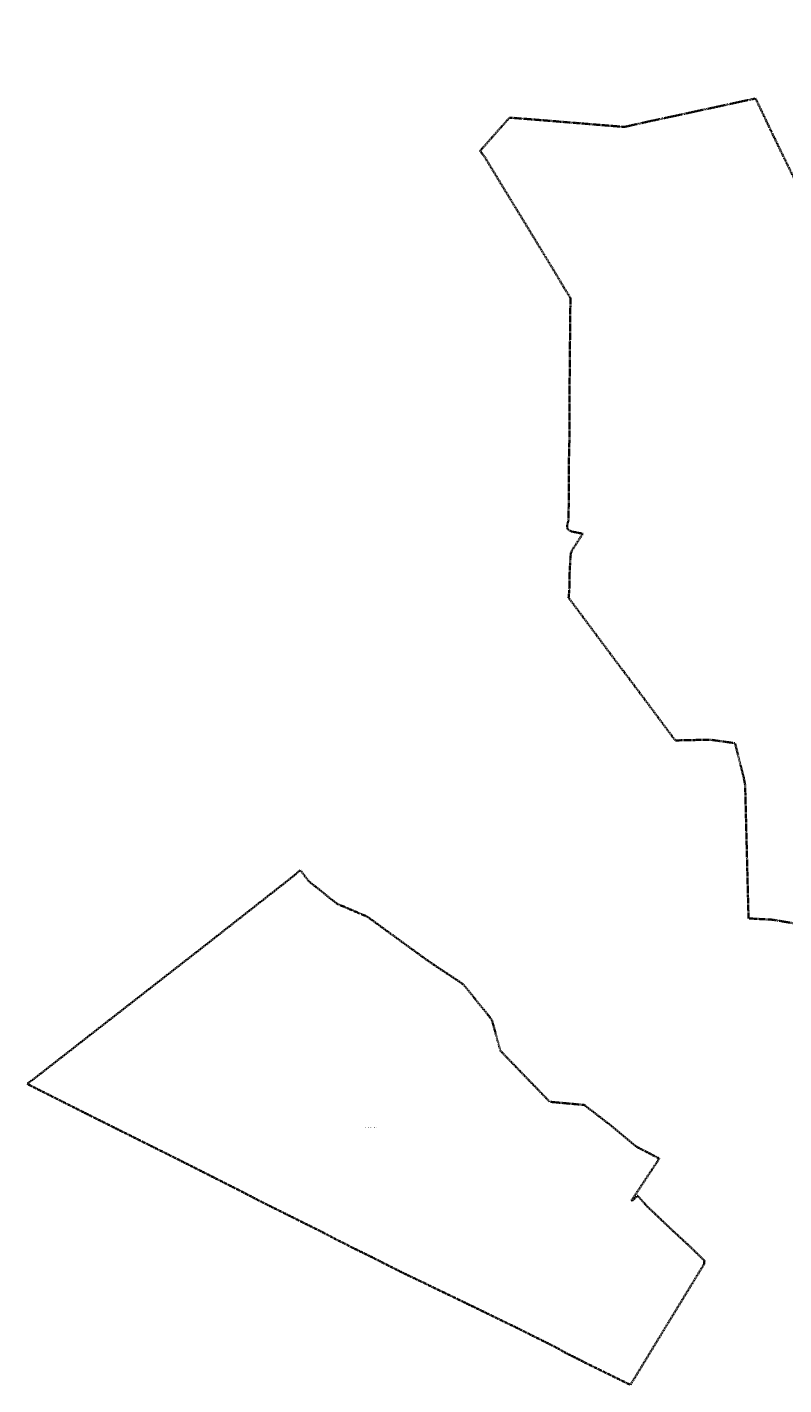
# Model space of a CAD drawing. Header units: feet. Extents: x 6524992 to 6535022, y 6047591 to 6067901.
# Tile 1 of 24: x 6528424 to 6530245, y 6047591 to 6050857. Entities that reach past the tile are written whole.
import ezdxf

# ---------------------------------------------------------------- set-up
doc = ezdxf.new("R2010")
doc.units = ezdxf.units.FT
doc.header["$MEASUREMENT"] = 0
doc.linetypes.add('1.5_1.0', pattern=[2.5, 1.5, -1])
doc.layers.add('208-Numer lub nazwa obrębu', color=7, linetype='CONTINUOUS', transparency=0.5)
doc.layers.add('216-Granica obrębu', color=7, linetype='CONTINUOUS', transparency=0.5)
doc.styles.get("Standard").update_dxf_attribs({"font": 'arial.ttf'})

msp = doc.modelspace()

# ---------------------------------------------------------------- linework, layer by layer
at = {"layer": '216-Granica obrębu', "color": 7, "linetype": '1.5_1.0', "lineweight": 35, "flags": 128}
for points in [[(6529513.61, 6050559.74), (6529521.61, 6050549.57), (6529523.65, 6050546.99), (6529591.14, 6050436.02), (6529628.42, 6050375.15), (6529693.79, 6050267.65), (6529715.6, 6050231.11), (6529731.17, 6050205.8), (6529730.57, 6050145.26), (6529730.45, 6050136.85), (6529729.64, 6050044.56), (6529728.7, 6049946.78), (6529728.87, 6049909.93), (6529729.03, 6049876.8), (6529727.7, 6049822.57), (6529727.56, 6049728.31), (6529727.13, 6049709.18), (6529726.37, 6049674.66), (6529726.28, 6049670.6), (6529723.05, 6049657.5), (6529724.66, 6049649.11), (6529732.09, 6049644.26), (6529760.83, 6049638.68), (6529741.82, 6049608.84), (6529735.05, 6049599.01), (6529732.4, 6049592.26), (6529731.24, 6049583.35), (6529728.69, 6049532.85), (6529728.75, 6049512.5), (6529728.77, 6049507.13), (6529726.84, 6049484.51), (6529846.87, 6049323.61), (6529924.02, 6049221.13), (6529983.55, 6049141.2), (6530067.15, 6049142.94), (6530127.19, 6049134.59), (6530148.12, 6049052.89), (6530150.77, 6049038.34), (6530151.64, 6049035.01), (6530159.82, 6048712.94), (6530217.63, 6048709.8), (6530269.95, 6048700.96), (6530349.42, 6048673.99), (6530366.35, 6048663.37), (6530406.38, 6048638.19), (6530475.93, 6048618.81), (6530523.18, 6048566.74), (6530612.57, 6048468), (6530654.64, 6048421.73), (6530699.87, 6048371.98), (6530760.79, 6048305.51), (6530760.1, 6048292.27), (6530759.45, 6048273.97), (6530774.89, 6048286.92), (6530791.5, 6048299.43), (6530813.56, 6048306.82), (6530823.49, 6048305.01), (6530845.6, 6048304.41), (6530870.58, 6048294.5), (6530898.68, 6048296.01), (6530908.14, 6048297.86), (6530910.62, 6048298.14), (6530928.26, 6048300.44), (6530941.03, 6048302.2), (6530952.95, 6048303.79), (6530966.2, 6048302.36), (6530978.25, 6048294.41), (6530996.71, 6048278.63), (6531004.42, 6048263.74), (6530978.3, 6048229.7), (6530979.39, 6048219.5), (6530985.85, 6048208.01), (6531002.7, 6048193.68), (6531026.03, 6048179.29), (6531054.5, 6048172.79), (6531069.3, 6048172.16), (6531088.54, 6048171.95), (6531103.51, 6048201.77), (6531113.47, 6048223.59), (6531117.43, 6048228.76), (6531128.96, 6048243.81), (6531130.23, 6048253.45), (6531144.08, 6048275.31), (6531159.67, 6048298.47), (6531180.04, 6048327.07), (6531181.09, 6048330.09), (6531186.41, 6048344.25), (6531187.15, 6048346.65), (6531198.71, 6048352.37), (6531187.75, 6048363.39), (6531187.76, 6048364.59), (6531191.34, 6048370.64), (6531198.97, 6048383.19), (6531206.75, 6048397.77), (6531210.66, 6048404.27), (6531216.97, 6048392.92), (6531226.47, 6048375.3), (6531228.77, 6048371.85), (6531224.1, 6048369.09), (6531239.79, 6048360.58), (6531238.92, 6048358.04), (6531251.97, 6048352.42), (6531253.96, 6048356.51), (6531254.74, 6048358.48), (6531267.75, 6048351.89), (6531266.61, 6048350.99), (6531265.82, 6048349.15), (6531273.07, 6048345.98), (6531295.63, 6048336.14), (6531303.53, 6048333.58), (6531308.07, 6048332.12), (6531359.51, 6048307.34), (6531379.21, 6048297.71), (6531392.77, 6048291.09), (6531401.82, 6048286.78), (6531409.48, 6048283.07), (6531420.85, 6048279.32), (6531421.54, 6048280.66), (6531426.18, 6048278.28), (6531455.65, 6048263.14), (6531471.18, 6048255.26), (6531470.75, 6048251.1), (6531498.35, 6048235.81), (6531510.34, 6048230.83), (6531529.49, 6048224.72), (6531532.59, 6048223.92), (6531547.18, 6048220.2), (6531554.08, 6048219.04), (6531566.82, 6048216.92), (6531577.68, 6048215.94), (6531594.07, 6048215.88), (6531597.42, 6048215.86), (6531642.07, 6048218.72), (6531660.27, 6048219.89), (6531679.3, 6048221.11), (6531719.93, 6048222.78), (6531741.12, 6048223.82), (6531788.28, 6048226.08), (6531860.24, 6048230.24), (6531876.84, 6048234.33), (6531886.03, 6048236.59), (6531902.46, 6048237.57), (6531963.19, 6048241.04), (6532012.31, 6048242.17), (6532047.27, 6048242.97), (6532053.54, 6048243.11), (6532068.82, 6048243.47), (6532080.59, 6048243.76), (6532083.94, 6048243.96), (6532120.73, 6048245.95), (6532153.06, 6048247.71), (6532182.69, 6048250.17), (6532190.16, 6048250.8), (6532195.13, 6048251.21), (6532213.66, 6048252.2), (6532217.13, 6048253.08), (6532231.04, 6048256.61), (6532235.04, 6048256.78), (6532263.54, 6048257.96), (6532280.5, 6048258.99), (6532292.73, 6048257.7), (6532303.31, 6048256.58), (6532310.51, 6048257.62), (6532350.64, 6048263.27), (6532359.41, 6048264.28), (6532420.16, 6048271.45), (6532427.78, 6048272.36), (6532431.37, 6048273.07), (6532438.59, 6048274.49), (6532477.08, 6048282.06), (6532487.08, 6048284.03), (6532523.04, 6048291.17), (6532627.19, 6048306.22), (6532635.97, 6048307.82), (6532641.8, 6048308.77), (6532647.94, 6048309.82), (6532696.53, 6048318.07), (6532711.64, 6048320.04), (6532726.97, 6048320.54), (6532741.99, 6048319.8), (6532747.43, 6048319.1), (6532751.56, 6048319.53), (6532764.99, 6048320.85), (6532773.16, 6048319.58), (6532797.19, 6048315.78), (6532808.87, 6048309.73), (6532820.37, 6048303.78), (6532825.46, 6048300.84), (6532839.18, 6048293.31), (6532848.5, 6048278.37), (6532855.95, 6048280.13), (6532900.47, 6048291.08), (6532899.16, 6048270.25), (6532882.87, 6048264.37), (6532869.24, 6048259.47), (6532891.78, 6048243.48), (6532901.31, 6048236.8), (6532906.62, 6048232.93), (6532915.76, 6048224.48), (6532948.62, 6048187.96), (6532949.79, 6048186.41), (6532951.59, 6048184.02), (6532953.4, 6048181.48), (6532960.43, 6048172.03), (6532965.14, 6048164.58), (6532971.33, 6048154.76), (6532975.48, 6048145.8), (6532977.95, 6048140.73), (6532984.62, 6048128.17), (6532985.39, 6048117.26), (6532985.75, 6048112.33), (6532987.37, 6048097.03), (6532987.17, 6048081.54), (6532986.04, 6048071.23), (6532985.56, 6048066.82), (6532983.49, 6048054.33), (6532979.62, 6048045.05), (6532987.31, 6048051.65), (6533015.85, 6048076.11), (6533043, 6048099.35), (6533060.31, 6048114.18), (6533079.54, 6048130.65), (6533084.66, 6048135.04), (6533112.8, 6048159.02), (6533144.09, 6048185.69), (6533148.26, 6048189.24), (6533173.04, 6048210.57), (6533200.83, 6048234.51), (6533224.86, 6048255.21), (6533227.75, 6048257.3), (6533295.13, 6048299.22), (6533376.85, 6048350.06), (6533385.44, 6048355.4), (6533458.12, 6048401.33), (6533512.16, 6048435.43), (6533612.23, 6048498.56), (6533714.69, 6048563.36), (6533837.35, 6048639.24), (6533845.07, 6048644.04), (6533933.55, 6048699.4), (6534018.91, 6048752.89), (6534136.66, 6048826.45), (6534231.26, 6048885.42), (6534395.37, 6048987.65), (6534444.68, 6049018.42), (6534603.17, 6049117.34), (6534648.44, 6049145.61), (6534657.56, 6049151.32), (6534661.88, 6049181.45), (6534681.11, 6049314.56), (6534702.51, 6049467.28), (6534720.66, 6049599.48), (6534721.09, 6049601.83), (6534723.3, 6049605.7), (6534723.67, 6049616.11), (6534722.97, 6049617.79), (6534728.16, 6049673.05), (6534733.19, 6049728.04), (6534735.89, 6049734.81), (6534746.88, 6049762.35), (6534747.44, 6049763.77), (6534759.68, 6049794.46), (6534739.77, 6049824.45), (6534731.2, 6049837.36), (6534698.54, 6049886.68), (6534697.08, 6049889.1), (6534688.89, 6049903.32), (6534674.94, 6049931.91), (6534601.21, 6050081.89), (6534598.52, 6050084.06), (6534593.21, 6050085.39), (6534588.94, 6050083.86), (6534582.76, 6050093.92), (6534581.75, 6050100.18), (6534582.8, 6050106.09), (6534586.82, 6050111.53), (6534632.11, 6050132.6), (6534607.71, 6050181.01), (6534596.45, 6050193.56), (6534572.55, 6050219.56), (6534549.04, 6050249.29), (6534529.51, 6050274.07), (6534514.24, 6050296.13), (6534504.15, 6050312.44), (6534486.83, 6050336.99), (6534526.89, 6050368.69), (6534565.69, 6050400.22), (6534578.12, 6050410.22), (6534604.87, 6050426.62), (6534671.49, 6050451.57), (6534666.72, 6050461.03), (6534683.59, 6050472.84), (6534685.43, 6050470.3), (6534686.26, 6050469.01), (6534689.5, 6050463.93), (6534690.89, 6050461.06), (6534694.28, 6050463.56), (6534740.77, 6050497.86), (6534754.09, 6050507.68), (6534759.8, 6050509.65), (6534792.04, 6050521.57), (6534799.52, 6050524.4), (6534807.03, 6050521.68), (6534825.89, 6050534.64), (6534827.78, 6050536.01), (6534820.69, 6050546.59), (6534878.07, 6050591.64), (6534896.15, 6050598.16), (6535021.62, 6050643.49), (6535019.71, 6050715.46), (6535003.66, 6050723.83), (6534994.36, 6050738.41), (6534972.03, 6050744.6), (6534955.15, 6050759.1), (6534947.5, 6050761.74), (6534901.84, 6050768.89), (6534873.62, 6050778.11), (6534853.35, 6050787.17), (6534852.59, 6050787.69), (6534839.14, 6050796.87), (6534827.76, 6050808.57), (6534786.58, 6050831.05), (6534771.32, 6050857.46), (6534750.02, 6050846.49), (6534744.93, 6050843.84), (6534717.4, 6050829.86), (6534729.97, 6050800.12), (6534753.04, 6050755.98), (6534745.39, 6050742.97), (6534662.66, 6050710.53), (6534641.79, 6050702.32), (6534632.05, 6050727.27), (6534626.12, 6050742.47), (6534617.64, 6050738.79), (6534515.59, 6050694.5), (6534531.32, 6050654.37), (6534483.16, 6050640.37), (6534470.45, 6050636.67), (6534455.05, 6050632.2), (6534430.36, 6050625.06), (6534362.2, 6050605.27), (6534366.55, 6050591.96), (6534375.29, 6050565.24), (6534404.24, 6050475.42), (6534306.51, 6050439.37), (6534280.46, 6050425.48), (6534258.43, 6050415.18), (6534165.38, 6050329.76), (6534038.9, 6050230.59), (6533940.92, 6050231.94), (6533876.05, 6050234.41), (6533706.4, 6050232.93), (6533571.16, 6050170.08), (6533514.24, 6050142.35), (6533418.17, 6050095.54), (6533191.55, 6050040.61), (6533074.1, 6049999.84), (6533060.99, 6049995.3), (6532998.63, 6049973.67), (6532860.37, 6049997.41), (6532855.09, 6049998.44), (6532781.01, 6049989.59), (6532648.3, 6049971.29), (6532622.08, 6049967.7), (6532607.7, 6049965.72), (6532509.3, 6049952.12), (6532414.19, 6049917.47), (6532399.76, 6049912.48), (6532388.04, 6049908.43), (6532288.91, 6049874.31), (6532195.29, 6049842.5), (6532182.1, 6049838.02), (6532152.71, 6049828.55), (6532094.07, 6049808.26), (6532090.6, 6049807.06), (6532073.65, 6049801.2), (6532065.72, 6049799.1), (6532061.24, 6049797.66), (6531974.22, 6049769.58), (6531956.88, 6049769.02), (6531952.03, 6049768.87), (6531798.74, 6049763.93), (6531769.26, 6049762.98), (6531762.31, 6049762.75), (6531748.78, 6049762.33), (6531715.48, 6049759.32), (6531591.26, 6049740.76), (6531588.96, 6049740.36), (6531571.82, 6049742.79), (6531560.29, 6049744.2), (6531498.88, 6049752.64), (6531425.37, 6049762.75), (6531405.58, 6049765.47), (6531348.62, 6049784.7), (6531278.44, 6049808.39), (6531271.56, 6049810.83), (6531247.84, 6049819.22), (6531193.84, 6049838.24), (6531193.37, 6049838.41), (6531123.83, 6049861.36), (6531084.99, 6050043.86), (6531086.26, 6050048.33), (6531091.9, 6050068.2), (6531098.96, 6050093.09), (6531089.35, 6050214.33), (6530972.43, 6050241.28), (6530942.61, 6050248.16), (6530798.18, 6050281.48), (6530565.82, 6050335.66), (6530561.5, 6050336.66), (6530548.99, 6050339.56), (6530467.9, 6050356.42), (6530337.6, 6050383.72), (6530318.66, 6050387.69), (6530309.5, 6050389.71), (6530268.56, 6050495.37), (6530222.08, 6050590.86), (6530176.8, 6050685.91), (6530170.14, 6050684.47), (6530081.73, 6050665.38), (6530026.62, 6050653.49), (6529983.77, 6050644.24), (6529977.49, 6050642.88), (6529919.61, 6050630.56), (6529861.08, 6050617.34), (6529837.78, 6050619.25), (6529689.37, 6050631.38), (6529666.76, 6050633.23), (6529637.62, 6050635.61), (6529629.75, 6050636.21), (6529624.01, 6050636.65), (6529598.75, 6050638.57), (6529584.72, 6050639.64)], [(6528427.79, 6048317.69), (6528423.67, 6048314.73), (6528447.98, 6048302.51), (6528503.15, 6048274.78), (6528560.72, 6048245.82), (6528581.59, 6048235.33), (6528581.84, 6048235.21), (6528585.34, 6048233.46), (6528671.23, 6048190.64), (6528753.15, 6048149.82), (6528789.85, 6048131.53), (6528813.28, 6048119.69), (6528928.19, 6048061.65), (6528944.02, 6048053.66), (6528983.49, 6048032.98), (6529023.89, 6048012.9), (6529108.91, 6047970.6), (6529129.38, 6047960.54), (6529150.07, 6047949.72), (6529173.21, 6047937.42), (6529185.75, 6047931.33), (6529189.56, 6047929.65), (6529203.67, 6047922.11), (6529248.64, 6047900.15), (6529255.41, 6047896.85), (6529307.17, 6047870.53), (6529310.16, 6047869.02), (6529329.64, 6047859.18), (6529357.02, 6047846.3), (6529369.7, 6047840.24), (6529380.16, 6047835.46), (6529390.34, 6047830.1), (6529411.64, 6047819.92), (6529456.31, 6047798.58), (6529484.91, 6047784.66), (6529500.06, 6047777.31), (6529577.56, 6047739.67), (6529592.41, 6047732.53), (6529599.8, 6047728.99), (6529653.5, 6047702.13), (6529673.95, 6047691.95), (6529698.87, 6047679.5), (6529720.35, 6047667.07), (6529755.62, 6047649.82), (6529766.5, 6047643.97), (6529814.77, 6047620.31), (6529875.39, 6047590.61), (6529876.75, 6047592.81), (6529885.61, 6047606.98), (6529970.4, 6047746.23), (6529982.27, 6047765.74), (6529999.11, 6047793.29), (6530002.19, 6047798.34), (6530018.27, 6047824.66), (6530048.25, 6047873.72), (6530052.83, 6047881.23), (6530053.57, 6047889.43), (6530039.96, 6047902.75), (6530019.51, 6047922.78), (6529974.03, 6047964.68), (6529915.92, 6048019.99), (6529892.64, 6048045.72), (6529880.05, 6048033.46), (6529878.42, 6048034.57), (6529903.91, 6048073.14), (6529941.07, 6048128.89), (6529945.14, 6048135.11), (6529889.87, 6048163.79), (6529828.46, 6048214.75), (6529764.54, 6048264.01), (6529681.32, 6048271.69), (6529647.29, 6048306.96), (6529622.05, 6048333.01), (6529577.96, 6048378.62), (6529562.3, 6048395.18), (6529541.97, 6048469.28), (6529473.75, 6048553.98), (6529454.69, 6048566.8), (6529412.07, 6048594.98), (6529386.07, 6048612.59), (6529317.09, 6048662.66), (6529242.5, 6048716.97), (6529168.9, 6048748.46), (6529136.66, 6048774.35), (6529101.83, 6048802.15), (6529081.08, 6048829.05), (6529063.57, 6048814.06), (6529063.2, 6048813.65), (6529062.27, 6048813.05), (6529060.33, 6048811.5), (6529053.06, 6048805.81), (6529040.43, 6048795.89), (6528849.81, 6048646.35), (6528537.07, 6048402.7), (6528532.42, 6048398.97), (6528518.36, 6048388.15), (6528444.4, 6048330.36), (6528430.01, 6048319.38)]]:
    msp.add_lwpolyline(points, close=True, dxfattribs=at)

# ---------------------------------------------------------------- texts
at = {"layer": '208-Numer lub nazwa obrębu', "color": 7, "linetype": 'Continuous', "lineweight": 18, "width": 0.9}
msp.add_text('[221105_2.0007] Pogórze', height=1.75, dxfattribs=at).set_placement((6529237.62, 6048208.83))

doc.saveas('drawing.dxf')
